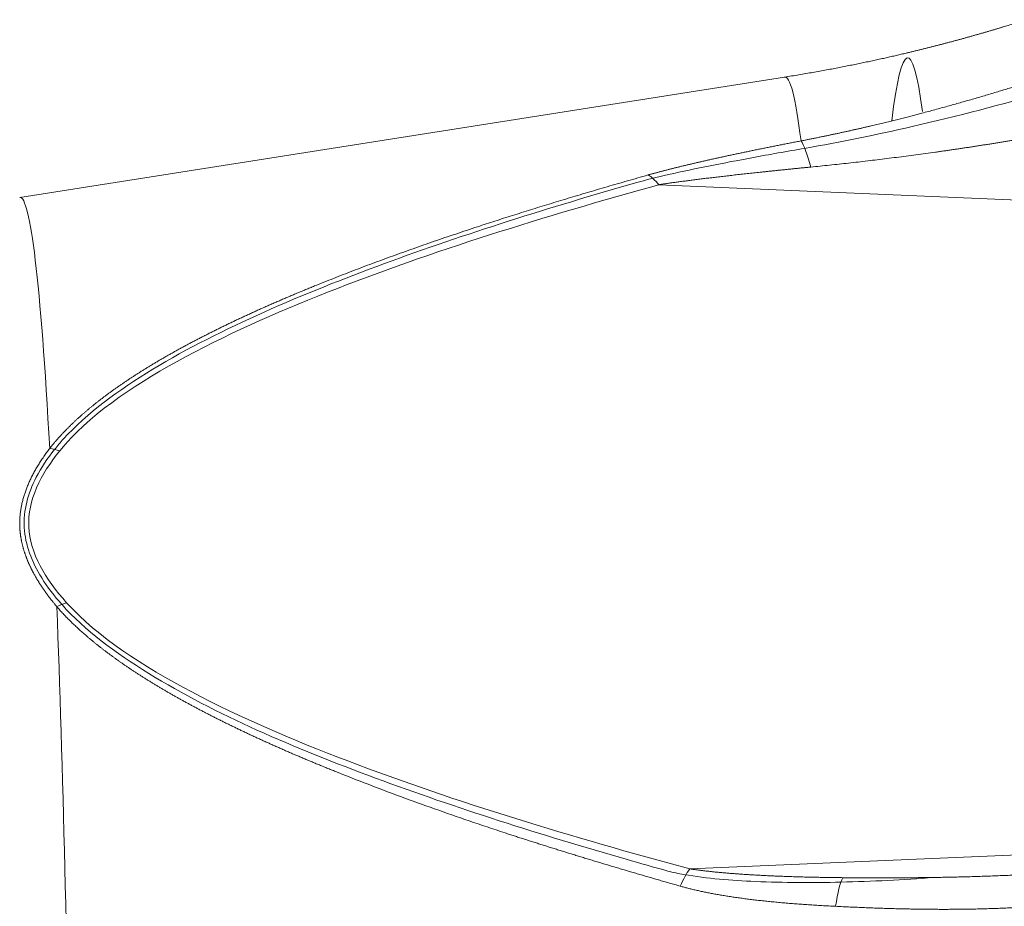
# Model space of a CAD drawing. Header units: millimetres. Extents: x 35469 to 44263, y -24881 to -16268.
# Tile 153 of 231: x 43765.85 to 43770.46, y -24746.27 to -24742.11. Entities that reach past the tile are written whole.
import ezdxf

# ---------------------------------------------------------------- set-up
doc = ezdxf.new("R2010")
doc.units = ezdxf.units.MM
doc.header["$LTSCALE"] = 0.3175
doc.layers.add('1轮廓实线层', color=7, linetype='Continuous', lineweight=18)

# ---------------------------------------------------------------- blocks, each defined once
blk = doc.blocks.new('MR20E-1840')
at = {"layer": '1轮廓实线层'}
for p, q in [((15606.2558, -10799.5288), (15602.6689, -10800.0928)), ((15610.6736, -10800.2462), (15605.6653, -10800.0331)), ((15605.8105, -10803.239), (15608.4897, -10803.1246))]:
    blk.add_line(p, q, dxfattribs=at)
for centre, major_axis, ratio, start_param, end_param in [((15606.8328, -10807.4632), (0, 8.025), 0.034828, 6.031859, 6.55563), ((15606.2573, -10807.4632), (0, -7.9345), 0.034828, 2.866069, 3.153511), ((15606.3762, -10800.1131), (-0.0562, 0.2947), 0.126806, 5.272935, 6.00332), ((15605.6589, -10800.2709), (-0.0803, 0.2891), 0.356652, 5.572987, 5.961258), ((15602.6703, -10807.4632), (0, 7.3705), 0.034828, 5.710424, 6.288964), ((15602.8504, -10801.518), (-0.2324, 0.1897), 0.717633, 5.218525, 5.394789), ((15602.8827, -10802.2298), (-0.2223, -0.2015), 0.68524, 4.132132, 4.308395), ((15602.6703, -10807.4632), (0, 7.3705), 0.034828, 4.663227, 5.545144), ((15605.8041, -10803.4769), (-0.0784, -0.2896), 0.293122, 3.832312, 4.220582), ((15606.5326, -10803.5655), (-0.0127, -0.2997), 0.169385, 3.460354, 4.190739)]:
    blk.add_ellipse(centre, major_axis=major_axis, ratio=ratio, start_param=start_param, end_param=end_param, dxfattribs=at)
for points, knots in [([(15607.3888, -10799.2599), (15607.3846, -10799.2613), (15607.376, -10799.264), (15607.3631, -10799.2681), (15607.3501, -10799.2722), (15607.3371, -10799.2763), (15607.3241, -10799.2803), (15607.3109, -10799.2844), (15607.2977, -10799.2885), (15607.2844, -10799.2925), (15607.2711, -10799.2966), (15607.2577, -10799.3006), (15607.2442, -10799.3046), (15607.2307, -10799.3087), (15607.2171, -10799.3127), (15607.2034, -10799.3167), (15607.1897, -10799.3207), (15607.1759, -10799.3247), (15607.1621, -10799.3286), (15607.1482, -10799.3326), (15607.1342, -10799.3366), (15607.1201, -10799.3405), (15607.106, -10799.3444), (15607.0918, -10799.3484), (15607.0776, -10799.3523), (15607.0633, -10799.3562), (15607.0489, -10799.36), (15607.0345, -10799.3639), (15607.02, -10799.3678), (15607.0054, -10799.3716), (15606.9908, -10799.3754), (15606.9761, -10799.3793), (15606.9613, -10799.3831), (15606.9465, -10799.3868), (15606.9316, -10799.3906), (15606.9166, -10799.3944), (15606.9016, -10799.3981), (15606.8865, -10799.4018), (15606.8713, -10799.4055), (15606.8561, -10799.4092), (15606.8408, -10799.4129), (15606.8231, -10799.4171), (15606.8026, -10799.4219), (15606.7793, -10799.4273), (15606.7554, -10799.4328), (15606.7309, -10799.4383), (15606.7058, -10799.4439), (15606.68, -10799.4495), (15606.6536, -10799.4552), (15606.6266, -10799.4609), (15606.599, -10799.4666), (15606.5708, -10799.4723), (15606.5419, -10799.4781), (15606.5124, -10799.4838), (15606.4823, -10799.4896), (15606.4515, -10799.4954), (15606.4201, -10799.5011), (15606.3881, -10799.5068), (15606.3555, -10799.5125), (15606.3222, -10799.5181), (15606.2883, -10799.5237), (15606.2655, -10799.5274), (15606.254, -10799.5292)], [0, 0, 0, 0, 0.011491, 0.023034, 0.034628, 0.046274, 0.05797, 0.069719, 0.081519, 0.09337, 0.105273, 0.117227, 0.129234, 0.141292, 0.153401, 0.165563, 0.177776, 0.190041, 0.202358, 0.214727, 0.227148, 0.239621, 0.252146, 0.264722, 0.277351, 0.290032, 0.302766, 0.315551, 0.328389, 0.341278, 0.35422, 0.367215, 0.380261, 0.39336, 0.406512, 0.419715, 0.432972, 0.44628, 0.459641, 0.473055, 0.486521, 0.500039, 0.519994, 0.54048, 0.561496, 0.583043, 0.605121, 0.627729, 0.650869, 0.674539, 0.69874, 0.723472, 0.748735, 0.774529, 0.800855, 0.827711, 0.855098, 0.883016, 0.911465, 0.940446, 0.969957, 1, 1, 1, 1]), ([(15606.3325, -10799.8279), (15606.3382, -10799.8268), (15606.3496, -10799.8246), (15606.3666, -10799.8212), (15606.3835, -10799.8178), (15606.4002, -10799.8145), (15606.4168, -10799.8111), (15606.4332, -10799.8077), (15606.4495, -10799.8044), (15606.4656, -10799.801), (15606.4815, -10799.7976), (15606.4973, -10799.7942), (15606.5129, -10799.7909), (15606.5284, -10799.7875), (15606.5438, -10799.7841), (15606.5589, -10799.7808), (15606.5739, -10799.7774), (15606.5888, -10799.7741), (15606.6035, -10799.7707), (15606.6181, -10799.7674), (15606.6325, -10799.7641), (15606.6467, -10799.7608), (15606.6608, -10799.7575), (15606.6747, -10799.7542), (15606.6885, -10799.7509), (15606.7021, -10799.7476), (15606.7156, -10799.7444), (15606.7289, -10799.7412), (15606.7421, -10799.738), (15606.7551, -10799.7348), (15606.768, -10799.7316), (15606.7807, -10799.7284), (15606.7932, -10799.7253), (15606.8056, -10799.7222), (15606.8179, -10799.7191), (15606.83, -10799.716), (15606.8419, -10799.7129), (15606.8537, -10799.7099), (15606.8654, -10799.7069), (15606.8769, -10799.7039), (15606.8882, -10799.7009), (15606.9059, -10799.6963), (15606.9298, -10799.6899), (15606.96, -10799.6818), (15606.9899, -10799.6737), (15607.0196, -10799.6655), (15607.049, -10799.6573), (15607.0782, -10799.6491), (15607.1072, -10799.6408), (15607.1358, -10799.6326), (15607.1643, -10799.6243), (15607.1924, -10799.616), (15607.2203, -10799.6077), (15607.248, -10799.5993), (15607.2754, -10799.591), (15607.3026, -10799.5826), (15607.3295, -10799.5743), (15607.3562, -10799.5659), (15607.3826, -10799.5576), (15607.4088, -10799.5492), (15607.4347, -10799.5409), (15607.4519, -10799.5353), (15607.4605, -10799.5325)], [0, 0, 0, 0, 0.015087, 0.030041, 0.044863, 0.059552, 0.074108, 0.088531, 0.102822, 0.11698, 0.131005, 0.144897, 0.158657, 0.172284, 0.185778, 0.19914, 0.212368, 0.225464, 0.238428, 0.251258, 0.263956, 0.276521, 0.288954, 0.301253, 0.313421, 0.325455, 0.337357, 0.349125, 0.360762, 0.372265, 0.383636, 0.394874, 0.40598, 0.416953, 0.427793, 0.438501, 0.449076, 0.459518, 0.469828, 0.480005, 0.490049, 0.499961, 0.526945, 0.553719, 0.580283, 0.606637, 0.632782, 0.658718, 0.684445, 0.709964, 0.735274, 0.760375, 0.785269, 0.809955, 0.834434, 0.858705, 0.882769, 0.906627, 0.930279, 0.953725, 0.976965, 1, 1, 1, 1]), ([(15606.3496, -10799.8627), (15606.5186, -10799.8333), (15606.6865, -10799.799), (15607.0641, -10799.7123), (15607.2746, -10799.6565), (15607.4823, -10799.5978)], [0, 0, 0, 0, 0.442432, 0.442432, 1, 1, 1, 1]), ([(15607.5444, -10799.7874), (15607.5384, -10799.7885), (15607.5264, -10799.7906), (15607.5083, -10799.7938), (15607.4902, -10799.797), (15607.4721, -10799.8002), (15607.4539, -10799.8034), (15607.4356, -10799.8065), (15607.4173, -10799.8097), (15607.3989, -10799.8128), (15607.3805, -10799.8159), (15607.362, -10799.819), (15607.3435, -10799.8221), (15607.3249, -10799.8252), (15607.3063, -10799.8282), (15607.2876, -10799.8313), (15607.2689, -10799.8343), (15607.2501, -10799.8373), (15607.2313, -10799.8403), (15607.2124, -10799.8433), (15607.1935, -10799.8463), (15607.1745, -10799.8492), (15607.1555, -10799.8522), (15607.1364, -10799.8551), (15607.1173, -10799.858), (15607.0981, -10799.8609), (15607.0789, -10799.8637), (15607.0596, -10799.8666), (15607.0402, -10799.8694), (15607.0209, -10799.8722), (15607.0014, -10799.875), (15606.9819, -10799.8778), (15606.9537, -10799.8818), (15606.9168, -10799.8869), (15606.8712, -10799.8931), (15606.8257, -10799.8991), (15606.7804, -10799.9049), (15606.7352, -10799.9106), (15606.6901, -10799.9162), (15606.6452, -10799.9215), (15606.6003, -10799.9268), (15606.5556, -10799.9318), (15606.511, -10799.9367), (15606.4666, -10799.9414), (15606.4222, -10799.946), (15606.3927, -10799.9489), (15606.378, -10799.9504)], [0, 0, 0, 0, 0.015511, 0.031062, 0.046655, 0.062289, 0.077964, 0.09368, 0.109437, 0.125235, 0.141075, 0.156956, 0.172878, 0.188841, 0.204845, 0.220891, 0.236978, 0.253106, 0.269275, 0.285486, 0.301738, 0.318031, 0.334366, 0.350742, 0.367159, 0.383618, 0.400118, 0.416659, 0.433242, 0.449866, 0.466532, 0.483239, 0.499988, 0.539143, 0.578182, 0.617105, 0.655913, 0.694605, 0.733182, 0.771643, 0.80999, 0.848221, 0.886338, 0.924339, 0.962227, 1, 1, 1, 1]), ([(15605.6154, -10799.9876), (15605.6173, -10799.9871), (15605.6212, -10799.986), (15605.6271, -10799.9843), (15605.633, -10799.9827), (15605.639, -10799.981), (15605.6451, -10799.9794), (15605.6512, -10799.9777), (15605.6574, -10799.976), (15605.6636, -10799.9744), (15605.67, -10799.9727), (15605.6763, -10799.971), (15605.6828, -10799.9693), (15605.6893, -10799.9676), (15605.6958, -10799.9659), (15605.7025, -10799.9642), (15605.7091, -10799.9625), (15605.7159, -10799.9608), (15605.7227, -10799.959), (15605.7296, -10799.9573), (15605.7365, -10799.9556), (15605.7435, -10799.9538), (15605.7506, -10799.9521), (15605.7577, -10799.9503), (15605.7649, -10799.9486), (15605.7721, -10799.9468), (15605.7794, -10799.945), (15605.7868, -10799.9432), (15605.7943, -10799.9415), (15605.8017, -10799.9397), (15605.8093, -10799.9379), (15605.8169, -10799.9361), (15605.8246, -10799.9343), (15605.8324, -10799.9325), (15605.8402, -10799.9306), (15605.8481, -10799.9288), (15605.856, -10799.927), (15605.864, -10799.9252), (15605.8721, -10799.9233), (15605.8802, -10799.9215), (15605.8884, -10799.9196), (15605.8966, -10799.9178), (15605.9049, -10799.9159), (15605.9133, -10799.914), (15605.9217, -10799.9121), (15605.9302, -10799.9103), (15605.9388, -10799.9084), (15605.9474, -10799.9065), (15605.9561, -10799.9046), (15605.9648, -10799.9027), (15605.9737, -10799.9008), (15605.9825, -10799.8988), (15605.9915, -10799.8969), (15606.0005, -10799.895), (15606.0095, -10799.8931), (15606.0187, -10799.8911), (15606.0278, -10799.8892), (15606.0371, -10799.8872), (15606.0464, -10799.8853), (15606.0558, -10799.8833), (15606.0652, -10799.8813), (15606.0747, -10799.8793), (15606.0843, -10799.8774), (15606.0939, -10799.8754), (15606.1036, -10799.8734), (15606.1133, -10799.8714), (15606.1231, -10799.8694), (15606.133, -10799.8673), (15606.143, -10799.8653), (15606.1529, -10799.8633), (15606.163, -10799.8613), (15606.1731, -10799.8592), (15606.1833, -10799.8572), (15606.1936, -10799.8551), (15606.2039, -10799.8531), (15606.2143, -10799.851), (15606.2247, -10799.8489), (15606.2352, -10799.8469), (15606.2458, -10799.8448), (15606.2564, -10799.8427), (15606.2671, -10799.8406), (15606.2778, -10799.8385), (15606.2886, -10799.8364), (15606.2995, -10799.8343), (15606.3104, -10799.8322), (15606.3214, -10799.83), (15606.3288, -10799.8286), (15606.3325, -10799.8279)], [0, 0, 0, 0, 0.008596, 0.017263, 0.026001, 0.034811, 0.043693, 0.052646, 0.061672, 0.07077, 0.079941, 0.089184, 0.098501, 0.107891, 0.117354, 0.126891, 0.136501, 0.146186, 0.155944, 0.165777, 0.175684, 0.185666, 0.195723, 0.205854, 0.216061, 0.226343, 0.2367, 0.247132, 0.25764, 0.268224, 0.278884, 0.28962, 0.300432, 0.31132, 0.322285, 0.333326, 0.344444, 0.355638, 0.366909, 0.378257, 0.389683, 0.401185, 0.412765, 0.424422, 0.436156, 0.447968, 0.459858, 0.471825, 0.483871, 0.495994, 0.508195, 0.520474, 0.532831, 0.545267, 0.557781, 0.570373, 0.583044, 0.595794, 0.608622, 0.621528, 0.634514, 0.647578, 0.660722, 0.673944, 0.687245, 0.700626, 0.714086, 0.727625, 0.741243, 0.754941, 0.768718, 0.782574, 0.79651, 0.810526, 0.824622, 0.838797, 0.853052, 0.867386, 0.881801, 0.896296, 0.91087, 0.925525, 0.940259, 0.955074, 0.969969, 0.984944, 1, 1, 1, 1]), ([(15605.5559, -10800.0245), (15605.606, -10800.0104), (15605.6584, -10799.9978), (15605.84, -10799.9564), (15605.9711, -10799.9309), (15606.1845, -10799.8915), (15606.267, -10799.8768), (15606.3496, -10799.8626)], [0, 0, 0, 0, 0.202271, 0.202271, 0.692663, 0.692663, 1, 1, 1, 1]), ([(15606.378, -10799.9504), (15606.3719, -10799.951), (15606.36, -10799.9522), (15606.3421, -10799.9539), (15606.3244, -10799.9557), (15606.3069, -10799.9574), (15606.2896, -10799.9592), (15606.2724, -10799.9609), (15606.2554, -10799.9627), (15606.2386, -10799.9644), (15606.222, -10799.9661), (15606.2056, -10799.9678), (15606.1893, -10799.9695), (15606.1732, -10799.9712), (15606.1573, -10799.9729), (15606.1415, -10799.9745), (15606.126, -10799.9762), (15606.1106, -10799.9779), (15606.0954, -10799.9795), (15606.0803, -10799.9812), (15606.0655, -10799.9828), (15606.0508, -10799.9844), (15606.0363, -10799.986), (15606.0219, -10799.9876), (15606.0078, -10799.9892), (15605.9938, -10799.9908), (15605.98, -10799.9924), (15605.9664, -10799.994), (15605.9529, -10799.9955), (15605.9397, -10799.9971), (15605.9266, -10799.9986), (15605.9137, -10800.0002), (15605.9009, -10800.0017), (15605.8883, -10800.0032), (15605.876, -10800.0047), (15605.8638, -10800.0062), (15605.8517, -10800.0077), (15605.8399, -10800.0092), (15605.8282, -10800.0107), (15605.8167, -10800.0121), (15605.8053, -10800.0136), (15605.7942, -10800.015), (15605.7832, -10800.0165), (15605.7724, -10800.0179), (15605.7618, -10800.0193), (15605.7514, -10800.0207), (15605.7411, -10800.0221), (15605.731, -10800.0235), (15605.7211, -10800.0249), (15605.7114, -10800.0263), (15605.7018, -10800.0277), (15605.6924, -10800.029), (15605.6832, -10800.0304), (15605.6742, -10800.0317), (15605.6682, -10800.0326), (15605.6653, -10800.0331)], [0, 0, 0, 0, 0.025109, 0.049977, 0.074604, 0.09899, 0.123134, 0.147037, 0.170699, 0.194119, 0.217299, 0.240238, 0.262936, 0.285393, 0.30761, 0.329585, 0.351321, 0.372815, 0.394069, 0.415083, 0.435856, 0.456389, 0.476682, 0.496735, 0.516548, 0.536121, 0.555454, 0.574548, 0.593402, 0.612017, 0.630392, 0.648528, 0.666425, 0.684083, 0.701502, 0.718682, 0.735624, 0.752328, 0.768793, 0.78502, 0.80101, 0.816761, 0.832275, 0.847552, 0.862592, 0.877394, 0.89196, 0.90629, 0.920383, 0.934241, 0.947863, 0.961249, 0.974401, 0.987318, 1, 1, 1, 1]), ([(15602.8095, -10801.2689), (15602.8106, -10801.2675), (15602.8129, -10801.2646), (15602.8163, -10801.2603), (15602.8198, -10801.256), (15602.8234, -10801.2516), (15602.8269, -10801.2473), (15602.8306, -10801.243), (15602.8342, -10801.2387), (15602.8379, -10801.2344), (15602.8417, -10801.2301), (15602.8454, -10801.2257), (15602.8493, -10801.2214), (15602.8531, -10801.2171), (15602.857, -10801.2128), (15602.861, -10801.2085), (15602.865, -10801.2042), (15602.869, -10801.1999), (15602.8731, -10801.1955), (15602.8772, -10801.1912), (15602.8813, -10801.1869), (15602.8855, -10801.1826), (15602.8897, -10801.1783), (15602.894, -10801.174), (15602.8983, -10801.1697), (15602.9027, -10801.1654), (15602.9071, -10801.1611), (15602.9115, -10801.1568), (15602.916, -10801.1525), (15602.9205, -10801.1482), (15602.9251, -10801.1438), (15602.9297, -10801.1395), (15602.9343, -10801.1352), (15602.939, -10801.1309), (15602.9437, -10801.1266), (15602.9485, -10801.1223), (15602.9533, -10801.118), (15602.9581, -10801.1137), (15602.963, -10801.1094), (15602.968, -10801.1051), (15602.9729, -10801.1008), (15602.9779, -10801.0965), (15602.983, -10801.0922), (15602.9881, -10801.0879), (15602.9932, -10801.0836), (15602.9984, -10801.0793), (15603.0036, -10801.075), (15603.0089, -10801.0707), (15603.0142, -10801.0664), (15603.0195, -10801.0621), (15603.0249, -10801.0578), (15603.0303, -10801.0535), (15603.0358, -10801.0492), (15603.0413, -10801.0449), (15603.0468, -10801.0406), (15603.0524, -10801.0363), (15603.058, -10801.032), (15603.0637, -10801.0277), (15603.0694, -10801.0235), (15603.0751, -10801.0192), (15603.0809, -10801.0149), (15603.0868, -10801.0106), (15603.0926, -10801.0063), (15603.0986, -10801.002), (15603.1045, -10800.9977), (15603.1105, -10800.9934), (15603.1165, -10800.9891), (15603.1226, -10800.9848), (15603.1287, -10800.9805), (15603.1349, -10800.9762), (15603.1411, -10800.9719), (15603.1473, -10800.9676), (15603.1536, -10800.9633), (15603.1599, -10800.959), (15603.1663, -10800.9547), (15603.1727, -10800.9505), (15603.1791, -10800.9462), (15603.1856, -10800.9419), (15603.1922, -10800.9376), (15603.1987, -10800.9333), (15603.2053, -10800.929), (15603.212, -10800.9247), (15603.2187, -10800.9204), (15603.2254, -10800.9161), (15603.2322, -10800.9118), (15603.239, -10800.9075), (15603.2458, -10800.9032), (15603.2527, -10800.8989), (15603.2597, -10800.8946), (15603.2667, -10800.8904), (15603.2737, -10800.8861), (15603.2807, -10800.8818), (15603.2878, -10800.8775), (15603.295, -10800.8732), (15603.3022, -10800.8689), (15603.3094, -10800.8646), (15603.3166, -10800.8603), (15603.3239, -10800.856), (15603.3313, -10800.8517), (15603.3387, -10800.8474), (15603.3461, -10800.8431), (15603.3536, -10800.8388), (15603.3611, -10800.8346), (15603.3686, -10800.8303), (15603.3762, -10800.826), (15603.3839, -10800.8217), (15603.3915, -10800.8174), (15603.3993, -10800.8131), (15603.407, -10800.8088), (15603.4148, -10800.8045), (15603.4226, -10800.8002), (15603.4305, -10800.7959), (15603.4384, -10800.7916), (15603.4464, -10800.7873), (15603.4544, -10800.783), (15603.4624, -10800.7787), (15603.4705, -10800.7744), (15603.4787, -10800.7701), (15603.4868, -10800.7658), (15603.495, -10800.7615), (15603.5033, -10800.7573), (15603.5116, -10800.753), (15603.5199, -10800.7487), (15603.5283, -10800.7444), (15603.5367, -10800.7401), (15603.5451, -10800.7358), (15603.5536, -10800.7315), (15603.5621, -10800.7272), (15603.5707, -10800.7229), (15603.5793, -10800.7186), (15603.588, -10800.7143), (15603.5967, -10800.71), (15603.6054, -10800.7057), (15603.6142, -10800.7014), (15603.623, -10800.6971), (15603.6319, -10800.6928), (15603.6408, -10800.6885), (15603.6497, -10800.6842), (15603.6587, -10800.6799), (15603.6677, -10800.6756), (15603.6768, -10800.6713), (15603.6859, -10800.667), (15603.6951, -10800.6627), (15603.7043, -10800.6584), (15603.7135, -10800.6541), (15603.7228, -10800.6498), (15603.7321, -10800.6455), (15603.7414, -10800.6412), (15603.7508, -10800.6369), (15603.7602, -10800.6326), (15603.7697, -10800.6283), (15603.7792, -10800.6239), (15603.7888, -10800.6196), (15603.7984, -10800.6153), (15603.808, -10800.611), (15603.8177, -10800.6067), (15603.8274, -10800.6024), (15603.8372, -10800.5981), (15603.847, -10800.5938), (15603.8568, -10800.5895), (15603.8667, -10800.5852), (15603.8767, -10800.5809), (15603.8866, -10800.5766), (15603.8966, -10800.5722), (15603.9067, -10800.5679), (15603.9168, -10800.5636), (15603.9269, -10800.5593), (15603.9371, -10800.555), (15603.9473, -10800.5507), (15603.9575, -10800.5464), (15603.9678, -10800.5421), (15603.9782, -10800.5377), (15603.9885, -10800.5334), (15603.999, -10800.5291), (15604.0094, -10800.5248), (15604.0199, -10800.5205), (15604.0304, -10800.5162), (15604.041, -10800.5119), (15604.0774, -10800.4971), (15604.1402, -10800.472), (15604.2306, -10800.4368), (15604.323, -10800.4019), (15604.4176, -10800.3672), (15604.5142, -10800.3326), (15604.6129, -10800.2981), (15604.7137, -10800.2638), (15604.7951, -10800.2368), (15604.8565, -10800.2168), (15604.8971, -10800.2036), (15604.9383, -10800.1904), (15604.98, -10800.1772), (15605.0221, -10800.1639), (15605.0648, -10800.1506), (15605.108, -10800.1372), (15605.1516, -10800.1238), (15605.1958, -10800.1104), (15605.2404, -10800.0969), (15605.2856, -10800.0833), (15605.3312, -10800.0698), (15605.3774, -10800.0562), (15605.424, -10800.0425), (15605.4711, -10800.0288), (15605.5188, -10800.0151), (15605.5669, -10800.0014), (15605.5992, -10799.9922), (15605.6154, -10799.9876)], [0, 0, 0, 0, 0.002203, 0.004411, 0.006624, 0.008842, 0.011065, 0.013294, 0.015527, 0.017766, 0.02001, 0.02226, 0.024515, 0.026775, 0.029041, 0.031312, 0.033589, 0.035871, 0.03816, 0.040454, 0.042753, 0.045059, 0.04737, 0.049687, 0.052011, 0.05434, 0.056675, 0.059016, 0.061363, 0.063717, 0.066077, 0.068442, 0.070815, 0.073193, 0.075578, 0.077969, 0.080367, 0.082771, 0.085181, 0.087598, 0.090022, 0.092452, 0.094889, 0.097333, 0.099783, 0.10224, 0.104704, 0.107175, 0.109653, 0.112137, 0.114628, 0.117127, 0.119632, 0.122145, 0.124664, 0.127191, 0.129725, 0.132266, 0.134814, 0.137369, 0.139932, 0.142502, 0.145079, 0.147664, 0.150256, 0.152855, 0.155462, 0.158077, 0.160698, 0.163328, 0.165965, 0.16861, 0.171262, 0.173922, 0.176589, 0.179265, 0.181948, 0.184639, 0.187337, 0.190044, 0.192758, 0.19548, 0.19821, 0.200948, 0.203694, 0.206448, 0.20921, 0.21198, 0.214758, 0.217545, 0.220339, 0.223141, 0.225952, 0.228771, 0.231598, 0.234433, 0.237276, 0.240128, 0.242988, 0.245856, 0.248733, 0.251618, 0.254511, 0.257413, 0.260323, 0.263242, 0.266169, 0.269105, 0.272049, 0.275002, 0.277963, 0.280933, 0.283911, 0.286899, 0.289894, 0.292899, 0.295912, 0.298933, 0.301964, 0.305003, 0.308051, 0.311108, 0.314173, 0.317248, 0.320331, 0.323423, 0.326524, 0.329633, 0.332752, 0.33588, 0.339016, 0.342162, 0.345316, 0.348479, 0.351652, 0.354833, 0.358024, 0.361223, 0.364432, 0.36765, 0.370876, 0.374112, 0.377357, 0.380611, 0.383875, 0.387147, 0.390429, 0.39372, 0.39702, 0.400329, 0.403648, 0.406976, 0.410313, 0.41366, 0.417015, 0.42038, 0.423755, 0.427139, 0.430532, 0.433934, 0.437346, 0.440768, 0.444198, 0.447639, 0.451088, 0.454547, 0.458016, 0.461494, 0.464981, 0.468478, 0.471985, 0.475501, 0.479027, 0.482562, 0.486107, 0.489661, 0.493225, 0.496799, 0.500382, 0.530007, 0.560075, 0.590593, 0.621563, 0.652993, 0.684884, 0.717243, 0.750072, 0.762841, 0.775741, 0.788771, 0.801931, 0.815222, 0.828644, 0.842197, 0.855882, 0.869698, 0.883647, 0.897727, 0.911939, 0.926284, 0.940762, 0.955372, 0.970115, 0.984991, 1, 1, 1, 1]), ([(15602.8326, -10801.2734), (15602.8457, -10801.2569), (15602.8595, -10801.2406), (15602.9846, -10801.103), (15603.1325, -10800.995), (15603.454, -10800.8003), (15603.6316, -10800.7117), (15603.9972, -10800.5486), (15604.1862, -10800.4736), (15604.7589, -10800.2634), (15605.1535, -10800.1398), (15605.5559, -10800.0244)], [0, 0, 0, 0, 0.025819, 0.025819, 0.221884, 0.221884, 0.417949, 0.417949, 0.614014, 0.614014, 1, 1, 1, 1]), ([(15605.6653, -10800.0331), (15605.1284, -10800.1821), (15604.6041, -10800.3437), (15603.8663, -10800.6341), (15603.6279, -10800.7392), (15603.1881, -10800.9826), (15602.991, -10801.1157), (15602.8568, -10801.2802)], [0, 0, 0, 0, 0.5, 0.5, 0.75, 0.75, 1, 1, 1, 1]), ([(15602.8431, -10802.0105), (15602.8418, -10802.009), (15602.8392, -10802.0059), (15602.8354, -10802.0013), (15602.8316, -10801.9967), (15602.8278, -10801.9921), (15602.8241, -10801.9875), (15602.8205, -10801.9829), (15602.8168, -10801.9783), (15602.8133, -10801.9737), (15602.8097, -10801.9692), (15602.8062, -10801.9646), (15602.8028, -10801.96), (15602.7994, -10801.9555), (15602.7961, -10801.9509), (15602.7927, -10801.9464), (15602.7895, -10801.9418), (15602.7863, -10801.9373), (15602.7831, -10801.9328), (15602.7799, -10801.9283), (15602.7768, -10801.9237), (15602.7738, -10801.9192), (15602.7708, -10801.9147), (15602.7678, -10801.9102), (15602.7649, -10801.9057), (15602.762, -10801.9013), (15602.7592, -10801.8968), (15602.7564, -10801.8923), (15602.7537, -10801.8878), (15602.751, -10801.8834), (15602.7483, -10801.8789), (15602.7457, -10801.8745), (15602.7431, -10801.87), (15602.7406, -10801.8656), (15602.7381, -10801.8611), (15602.7357, -10801.8567), (15602.7333, -10801.8523), (15602.7309, -10801.8479), (15602.7286, -10801.8435), (15602.7264, -10801.839), (15602.7241, -10801.8346), (15602.722, -10801.8302), (15602.7198, -10801.8259), (15602.7177, -10801.8215), (15602.7157, -10801.8171), (15602.7137, -10801.8127), (15602.7117, -10801.8084), (15602.7098, -10801.804), (15602.7079, -10801.7996), (15602.7061, -10801.7953), (15602.7043, -10801.791), (15602.7026, -10801.7866), (15602.7009, -10801.7823), (15602.6993, -10801.778), (15602.6976, -10801.7736), (15602.6961, -10801.7693), (15602.6946, -10801.765), (15602.6931, -10801.7607), (15602.6916, -10801.7564), (15602.6903, -10801.7521), (15602.6889, -10801.7478), (15602.6876, -10801.7435), (15602.6863, -10801.7393), (15602.6851, -10801.735), (15602.684, -10801.7307), (15602.6828, -10801.7265), (15602.6818, -10801.7222), (15602.6807, -10801.718), (15602.6797, -10801.7137), (15602.6788, -10801.7095), (15602.6779, -10801.7052), (15602.677, -10801.701), (15602.6762, -10801.6968), (15602.6754, -10801.6926), (15602.6747, -10801.6884), (15602.674, -10801.6842), (15602.6733, -10801.6799), (15602.6727, -10801.6758), (15602.6722, -10801.6716), (15602.6717, -10801.6674), (15602.6712, -10801.6632), (15602.6708, -10801.659), (15602.6704, -10801.6548), (15602.67, -10801.6507), (15602.6697, -10801.6465), (15602.6695, -10801.6424), (15602.6692, -10801.6367), (15602.669, -10801.6294), (15602.6688, -10801.6205), (15602.6689, -10801.6117), (15602.6692, -10801.6028), (15602.6697, -10801.5939), (15602.6704, -10801.585), (15602.6713, -10801.576), (15602.6723, -10801.5671), (15602.6736, -10801.5581), (15602.6751, -10801.5491), (15602.6767, -10801.54), (15602.6786, -10801.531), (15602.6806, -10801.5219), (15602.6829, -10801.5128), (15602.6853, -10801.5037), (15602.6879, -10801.4946), (15602.6907, -10801.4854), (15602.6938, -10801.4763), (15602.697, -10801.4671), (15602.7004, -10801.4578), (15602.704, -10801.4486), (15602.7078, -10801.4393), (15602.7118, -10801.4301), (15602.716, -10801.4208), (15602.7204, -10801.4114), (15602.7249, -10801.4021), (15602.7297, -10801.3927), (15602.7347, -10801.3833), (15602.7398, -10801.3739), (15602.7452, -10801.3645), (15602.7508, -10801.355), (15602.7565, -10801.3456), (15602.7624, -10801.3361), (15602.7686, -10801.3265), (15602.7749, -10801.317), (15602.7814, -10801.3074), (15602.7881, -10801.2978), (15602.7951, -10801.2882), (15602.8022, -10801.2786), (15602.807, -10801.2721), (15602.8095, -10801.2689)], [0, 0, 0, 0, 0.006607, 0.013193, 0.019758, 0.026301, 0.032823, 0.039325, 0.045805, 0.052265, 0.058705, 0.065124, 0.071522, 0.077901, 0.08426, 0.090599, 0.096918, 0.103218, 0.109498, 0.115759, 0.122001, 0.128224, 0.134429, 0.140614, 0.146781, 0.15293, 0.159061, 0.165173, 0.171268, 0.177345, 0.183404, 0.189446, 0.195471, 0.201478, 0.207469, 0.213443, 0.219401, 0.225342, 0.231267, 0.237175, 0.243068, 0.248946, 0.254807, 0.260654, 0.266485, 0.272301, 0.278102, 0.283889, 0.289661, 0.295419, 0.301163, 0.306893, 0.31261, 0.318312, 0.324002, 0.329678, 0.335342, 0.340993, 0.346631, 0.352257, 0.357871, 0.363473, 0.369063, 0.374641, 0.380209, 0.385765, 0.39131, 0.396845, 0.402369, 0.407883, 0.413387, 0.418881, 0.424365, 0.42984, 0.435306, 0.440762, 0.44621, 0.45165, 0.457081, 0.462504, 0.467919, 0.473326, 0.478726, 0.484119, 0.489505, 0.494884, 0.500256, 0.511667, 0.523108, 0.534582, 0.546092, 0.557638, 0.569224, 0.580851, 0.592522, 0.604238, 0.616002, 0.627815, 0.63968, 0.651598, 0.663572, 0.675603, 0.687693, 0.699844, 0.712058, 0.724336, 0.736681, 0.749094, 0.761577, 0.774132, 0.786759, 0.799462, 0.812241, 0.825097, 0.838034, 0.851051, 0.864151, 0.877335, 0.890604, 0.903961, 0.917405, 0.930939, 0.944564, 0.958282, 0.972093, 0.985998, 1, 1, 1, 1]), ([(15602.8322, -10801.2734), (15602.799, -10801.3156), (15602.7699, -10801.3591), (15602.7072, -10801.4799), (15602.6859, -10801.5597), (15602.6948, -10801.7203), (15602.7249, -10801.8), (15602.7992, -10801.9186), (15602.8311, -10801.96), (15602.8664, -10802.0002)], [0, 0, 0, 0, 0.187931, 0.187931, 0.50465, 0.50465, 0.82137, 0.82137, 1, 1, 1, 1]), ([(15602.8568, -10801.2802), (15602.7665, -10801.3908), (15602.7059, -10801.512), (15602.7169, -10801.7597), (15602.7886, -10801.8812), (15602.889, -10801.992)], [0, 0, 0, 0, 0.5, 0.5, 1, 1, 1, 1]), ([(15605.7085, -10803.2495), (15605.6431, -10803.2312), (15605.5779, -10803.2127), (15605.1123, -10803.0787), (15604.7177, -10802.9546), (15603.9562, -10802.6724), (15603.59, -10802.5174), (15603.1167, -10802.2267), (15602.9731, -10802.1196), (15602.867, -10802.0006), (15602.8668, -10802.0003), (15602.8665, -10802.0001)], [0, 0, 0, 0, 0.060951, 0.060951, 0.436419, 0.436419, 0.811887, 0.811887, 0.999621, 0.999621, 1, 1, 1, 1]), ([(15602.889, -10801.992), (15603.0364, -10802.1545), (15603.2484, -10802.2899), (15603.7042, -10802.5304), (15603.9517, -10802.6358), (15604.7204, -10802.9284), (15605.2602, -10803.09), (15605.8105, -10803.239)], [0, 0, 0, 0, 0.25, 0.25, 0.5, 0.5, 1, 1, 1, 1]), ([(15605.7664, -10803.3199), (15605.7578, -10803.3174), (15605.7407, -10803.3126), (15605.7151, -10803.3053), (15605.6896, -10803.2979), (15605.6643, -10803.2907), (15605.6391, -10803.2834), (15605.6141, -10803.2761), (15605.5892, -10803.2689), (15605.5644, -10803.2616), (15605.5397, -10803.2544), (15605.5152, -10803.2472), (15605.4908, -10803.24), (15605.4665, -10803.2328), (15605.4424, -10803.2256), (15605.4184, -10803.2184), (15605.3946, -10803.2113), (15605.3708, -10803.2041), (15605.3472, -10803.197), (15605.3238, -10803.1899), (15605.3004, -10803.1828), (15605.2772, -10803.1757), (15605.2542, -10803.1686), (15605.2312, -10803.1615), (15605.2084, -10803.1545), (15605.1858, -10803.1474), (15605.1632, -10803.1404), (15605.1408, -10803.1333), (15605.1186, -10803.1263), (15605.0964, -10803.1193), (15605.0744, -10803.1123), (15605.0526, -10803.1053), (15605.0308, -10803.0984), (15605.0092, -10803.0914), (15604.9878, -10803.0844), (15604.9664, -10803.0775), (15604.8958, -10803.0544), (15604.7775, -10803.0149), (15604.6141, -10802.9581), (15604.456, -10802.901), (15604.3031, -10802.8435), (15604.1968, -10802.8017), (15604.1345, -10802.7767), (15604.1143, -10802.7685), (15604.0943, -10802.7604), (15604.0744, -10802.7522), (15604.0547, -10802.7441), (15604.0351, -10802.736), (15604.0157, -10802.7278), (15603.9964, -10802.7197), (15603.9772, -10802.7116), (15603.9582, -10802.7034), (15603.9393, -10802.6953), (15603.9206, -10802.6872), (15603.902, -10802.6791), (15603.8835, -10802.6709), (15603.8652, -10802.6628), (15603.847, -10802.6547), (15603.8289, -10802.6466), (15603.811, -10802.6385), (15603.7932, -10802.6304), (15603.7756, -10802.6223), (15603.7581, -10802.6142), (15603.7408, -10802.6061), (15603.7235, -10802.598), (15603.7065, -10802.5899), (15603.6895, -10802.5818), (15603.6727, -10802.5737), (15603.6561, -10802.5657), (15603.6396, -10802.5576), (15603.6232, -10802.5495), (15603.6069, -10802.5414), (15603.5908, -10802.5333), (15603.5749, -10802.5253), (15603.5591, -10802.5172), (15603.5434, -10802.5091), (15603.5278, -10802.5011), (15603.5124, -10802.493), (15603.4972, -10802.4849), (15603.482, -10802.4769), (15603.4671, -10802.4688), (15603.4522, -10802.4607), (15603.4375, -10802.4527), (15603.4229, -10802.4446), (15603.4085, -10802.4366), (15603.3942, -10802.4285), (15603.3801, -10802.4205), (15603.3661, -10802.4124), (15603.3522, -10802.4043), (15603.3385, -10802.3963), (15603.3249, -10802.3882), (15603.3114, -10802.3802), (15603.2981, -10802.3722), (15603.2849, -10802.3641), (15603.2719, -10802.3561), (15603.259, -10802.348), (15603.2462, -10802.34), (15603.2336, -10802.3319), (15603.2211, -10802.3239), (15603.2088, -10802.3159), (15603.1966, -10802.3078), (15603.1845, -10802.2998), (15603.1726, -10802.2917), (15603.1608, -10802.2837), (15603.1492, -10802.2757), (15603.1377, -10802.2676), (15603.1263, -10802.2596), (15603.1151, -10802.2516), (15603.104, -10802.2435), (15603.0931, -10802.2355), (15603.0823, -10802.2275), (15603.0716, -10802.2194), (15603.0611, -10802.2114), (15603.0507, -10802.2034), (15603.0404, -10802.1953), (15603.0303, -10802.1873), (15603.0203, -10802.1793), (15603.0105, -10802.1712), (15603.0008, -10802.1632), (15602.9912, -10802.1552), (15602.9818, -10802.1471), (15602.9726, -10802.1391), (15602.9634, -10802.1311), (15602.9544, -10802.123), (15602.9456, -10802.115), (15602.9368, -10802.107), (15602.9283, -10802.0989), (15602.9198, -10802.0909), (15602.9115, -10802.0829), (15602.9033, -10802.0748), (15602.8953, -10802.0668), (15602.8874, -10802.0588), (15602.8797, -10802.0507), (15602.8721, -10802.0427), (15602.8646, -10802.0347), (15602.8573, -10802.0266), (15602.8501, -10802.0186), (15602.8454, -10802.0132), (15602.8431, -10802.0105)], [0, 0, 0, 0, 0.007734, 0.015433, 0.023096, 0.030724, 0.038317, 0.045875, 0.053398, 0.060885, 0.068337, 0.075754, 0.083136, 0.090483, 0.097794, 0.105071, 0.112312, 0.119519, 0.126691, 0.133827, 0.140929, 0.147996, 0.155028, 0.162025, 0.168987, 0.175915, 0.182808, 0.189666, 0.196489, 0.203278, 0.210032, 0.216751, 0.223436, 0.230087, 0.236702, 0.243284, 0.249831, 0.302143, 0.353263, 0.403209, 0.451999, 0.499653, 0.506251, 0.512817, 0.51935, 0.52585, 0.532318, 0.538754, 0.545158, 0.551529, 0.557868, 0.564176, 0.570451, 0.576694, 0.582906, 0.589086, 0.595234, 0.601351, 0.607436, 0.613491, 0.619513, 0.625505, 0.631466, 0.637395, 0.643294, 0.649162, 0.655, 0.660807, 0.666583, 0.67233, 0.678046, 0.683732, 0.689387, 0.695013, 0.70061, 0.706176, 0.711714, 0.717221, 0.7227, 0.728149, 0.733569, 0.738961, 0.744324, 0.749658, 0.754963, 0.760241, 0.76549, 0.770711, 0.775904, 0.781069, 0.786207, 0.791317, 0.796401, 0.801457, 0.806485, 0.811488, 0.816463, 0.821412, 0.826335, 0.831232, 0.836102, 0.840947, 0.845767, 0.850561, 0.85533, 0.860073, 0.864792, 0.869487, 0.874157, 0.878803, 0.883424, 0.888022, 0.892597, 0.897148, 0.901676, 0.906181, 0.910663, 0.915123, 0.919561, 0.923977, 0.928371, 0.932743, 0.937095, 0.941425, 0.945735, 0.950024, 0.954293, 0.958542, 0.962771, 0.966982, 0.971173, 0.975345, 0.979499, 0.983634, 0.987752, 0.991852, 0.995934, 1, 1, 1, 1]), ([(15606.5196, -10803.3011), (15606.3857, -10803.3041), (15606.252, -10803.3037), (15606.0061, -10803.293), (15605.8931, -10803.2847), (15605.7583, -10803.2607), (15605.7331, -10803.2557), (15605.7085, -10803.2495)], [0, 0, 0, 0, 0.488624, 0.488624, 0.904251, 0.904251, 1, 1, 1, 1]), ([(15605.8105, -10803.239), (15605.8129, -10803.2394), (15605.8177, -10803.2401), (15605.825, -10803.2412), (15605.8325, -10803.2422), (15605.84, -10803.2432), (15605.8476, -10803.2442), (15605.8554, -10803.2452), (15605.8633, -10803.2462), (15605.8713, -10803.2472), (15605.8794, -10803.2482), (15605.8876, -10803.2491), (15605.8959, -10803.25), (15605.9044, -10803.251), (15605.9129, -10803.2519), (15605.9216, -10803.2528), (15605.9304, -10803.2537), (15605.9393, -10803.2545), (15605.9483, -10803.2554), (15605.9574, -10803.2562), (15605.9666, -10803.2571), (15605.976, -10803.2579), (15605.9854, -10803.2587), (15605.995, -10803.2595), (15606.0047, -10803.2603), (15606.0145, -10803.261), (15606.0244, -10803.2618), (15606.0345, -10803.2625), (15606.0446, -10803.2633), (15606.0549, -10803.264), (15606.0652, -10803.2647), (15606.0757, -10803.2654), (15606.0863, -10803.266), (15606.0971, -10803.2667), (15606.1079, -10803.2673), (15606.1188, -10803.268), (15606.1299, -10803.2686), (15606.141, -10803.2692), (15606.1523, -10803.2698), (15606.1637, -10803.2703), (15606.1752, -10803.2709), (15606.1868, -10803.2714), (15606.1986, -10803.272), (15606.2104, -10803.2725), (15606.2224, -10803.273), (15606.2345, -10803.2735), (15606.2467, -10803.2739), (15606.259, -10803.2744), (15606.2714, -10803.2748), (15606.2839, -10803.2753), (15606.2966, -10803.2757), (15606.3093, -10803.2761), (15606.3222, -10803.2764), (15606.3352, -10803.2768), (15606.3483, -10803.2771), (15606.3615, -10803.2775), (15606.3748, -10803.2778), (15606.3882, -10803.2781), (15606.4018, -10803.2784), (15606.4155, -10803.2786), (15606.4292, -10803.2789), (15606.4431, -10803.2791), (15606.4571, -10803.2794), (15606.4712, -10803.2796), (15606.4855, -10803.2797), (15606.4998, -10803.2799), (15606.5143, -10803.2801), (15606.524, -10803.2802), (15606.5288, -10803.2802)], [0, 0, 0, 0, 0.010166, 0.020483, 0.030951, 0.041571, 0.052342, 0.063265, 0.07434, 0.085567, 0.096946, 0.108478, 0.120162, 0.131998, 0.143988, 0.15613, 0.168425, 0.180873, 0.193474, 0.206229, 0.219137, 0.232198, 0.245413, 0.258781, 0.272304, 0.28598, 0.299809, 0.313793, 0.327931, 0.342223, 0.356669, 0.371269, 0.386023, 0.400932, 0.415995, 0.431213, 0.446585, 0.462111, 0.477793, 0.493629, 0.509619, 0.525765, 0.542065, 0.55852, 0.57513, 0.591895, 0.608815, 0.62589, 0.64312, 0.660505, 0.678045, 0.695741, 0.713592, 0.731598, 0.749759, 0.768075, 0.786547, 0.805175, 0.823957, 0.842895, 0.861989, 0.881238, 0.900643, 0.920203, 0.939919, 0.95979, 0.979817, 1, 1, 1, 1]), ([(15606.5288, -10803.2802), (15606.5362, -10803.2803), (15606.551, -10803.2804), (15606.5733, -10803.2806), (15606.5955, -10803.2807), (15606.6178, -10803.2808), (15606.6401, -10803.2809), (15606.6625, -10803.281), (15606.6849, -10803.281), (15606.7073, -10803.2811), (15606.7298, -10803.281), (15606.7522, -10803.281), (15606.7747, -10803.2809), (15606.7973, -10803.2808), (15606.8199, -10803.2807), (15606.8425, -10803.2806), (15606.8651, -10803.2804), (15606.8878, -10803.2801), (15606.9105, -10803.2799), (15606.9332, -10803.2796), (15606.956, -10803.2793), (15606.9788, -10803.2789), (15607.0016, -10803.2785), (15607.0245, -10803.278), (15607.0473, -10803.2776), (15607.0703, -10803.277), (15607.0932, -10803.2765), (15607.1212, -10803.2757), (15607.1541, -10803.2748), (15607.192, -10803.2736), (15607.2295, -10803.2723), (15607.2543, -10803.2713), (15607.2667, -10803.2708)], [0, 0, 0, 0, 0.03003, 0.060106, 0.090227, 0.120394, 0.150606, 0.180864, 0.211168, 0.241517, 0.271913, 0.302354, 0.332841, 0.363373, 0.393952, 0.424576, 0.455247, 0.485963, 0.516725, 0.547534, 0.578388, 0.609289, 0.640235, 0.671228, 0.702267, 0.733352, 0.764483, 0.795661, 0.847265, 0.898619, 0.949723, 1, 1, 1, 1]), ([(15607.2667, -10803.2708), (15607.2668, -10803.2708), (15607.2794, -10803.2703), (15607.3027, -10803.2694), (15607.3259, -10803.2683), (15607.3367, -10803.2678)], [0, 0, 0, 0, 0.006078, 0.537586, 1, 1, 1, 1]), ([(15606.4949, -10803.4143), (15606.4895, -10803.414), (15606.4786, -10803.4135), (15606.4624, -10803.4127), (15606.4463, -10803.4118), (15606.4303, -10803.411), (15606.4145, -10803.41), (15606.3988, -10803.4091), (15606.3832, -10803.4081), (15606.3678, -10803.4071), (15606.3525, -10803.4061), (15606.3373, -10803.4051), (15606.3223, -10803.404), (15606.3074, -10803.4029), (15606.2926, -10803.4017), (15606.278, -10803.4005), (15606.2635, -10803.3993), (15606.2491, -10803.3981), (15606.2349, -10803.3968), (15606.2208, -10803.3955), (15606.2069, -10803.3942), (15606.193, -10803.3929), (15606.1793, -10803.3915), (15606.1658, -10803.3901), (15606.1523, -10803.3886), (15606.139, -10803.3872), (15606.1259, -10803.3857), (15606.1128, -10803.3842), (15606.1, -10803.3826), (15606.0872, -10803.381), (15606.0746, -10803.3794), (15606.0621, -10803.3778), (15606.0497, -10803.3761), (15606.0375, -10803.3744), (15606.0254, -10803.3727), (15606.0134, -10803.3709), (15606.0016, -10803.3691), (15605.9899, -10803.3673), (15605.9783, -10803.3654), (15605.9669, -10803.3636), (15605.9556, -10803.3617), (15605.9445, -10803.3597), (15605.9334, -10803.3578), (15605.9225, -10803.3558), (15605.9118, -10803.3537), (15605.9011, -10803.3517), (15605.8907, -10803.3496), (15605.8803, -10803.3475), (15605.8701, -10803.3454), (15605.86, -10803.3432), (15605.85, -10803.341), (15605.8402, -10803.3388), (15605.8305, -10803.3365), (15605.8209, -10803.3342), (15605.8115, -10803.3319), (15605.8022, -10803.3296), (15605.7931, -10803.3272), (15605.784, -10803.3248), (15605.7751, -10803.3224), (15605.7693, -10803.3207), (15605.7664, -10803.3199)], [0, 0, 0, 0, 0.022037, 0.043901, 0.065593, 0.087113, 0.108461, 0.129638, 0.150643, 0.171476, 0.192138, 0.212629, 0.232949, 0.253099, 0.273078, 0.292886, 0.312525, 0.331993, 0.351292, 0.370421, 0.389381, 0.408172, 0.426794, 0.445247, 0.463532, 0.481649, 0.499598, 0.517379, 0.534993, 0.55244, 0.569721, 0.586835, 0.603782, 0.620564, 0.637181, 0.653632, 0.669918, 0.68604, 0.701998, 0.717792, 0.733423, 0.748891, 0.764196, 0.77934, 0.794321, 0.809142, 0.823801, 0.838301, 0.852641, 0.866821, 0.880843, 0.894707, 0.908413, 0.921963, 0.935356, 0.948593, 0.961676, 0.974604, 0.987378, 1, 1, 1, 1]), ([(15607.6355, -10803.3971), (15607.6312, -10803.3976), (15607.6226, -10803.3985), (15607.6096, -10803.3998), (15607.5965, -10803.4011), (15607.5834, -10803.4024), (15607.5702, -10803.4037), (15607.557, -10803.4049), (15607.5437, -10803.4061), (15607.5303, -10803.4073), (15607.5168, -10803.4084), (15607.5033, -10803.4095), (15607.4898, -10803.4106), (15607.4761, -10803.4116), (15607.4624, -10803.4126), (15607.4487, -10803.4136), (15607.4349, -10803.4146), (15607.421, -10803.4155), (15607.407, -10803.4164), (15607.393, -10803.4173), (15607.3789, -10803.4181), (15607.3648, -10803.4189), (15607.3506, -10803.4197), (15607.3363, -10803.4204), (15607.322, -10803.4211), (15607.3076, -10803.4218), (15607.2931, -10803.4225), (15607.2786, -10803.4231), (15607.264, -10803.4237), (15607.2493, -10803.4242), (15607.2346, -10803.4247), (15607.2198, -10803.4252), (15607.205, -10803.4257), (15607.19, -10803.4261), (15607.1751, -10803.4265), (15607.16, -10803.4269), (15607.1449, -10803.4272), (15607.1297, -10803.4275), (15607.1145, -10803.4277), (15607.0992, -10803.428), (15607.0838, -10803.4282), (15607.066, -10803.4284), (15607.0455, -10803.4285), (15607.0221, -10803.4286), (15606.998, -10803.4286), (15606.9734, -10803.4286), (15606.9482, -10803.4284), (15606.9223, -10803.4282), (15606.8958, -10803.4279), (15606.8687, -10803.4275), (15606.841, -10803.427), (15606.8126, -10803.4264), (15606.7836, -10803.4257), (15606.7541, -10803.4249), (15606.7238, -10803.424), (15606.693, -10803.4229), (15606.6615, -10803.4218), (15606.6294, -10803.4206), (15606.5967, -10803.4192), (15606.5633, -10803.4177), (15606.5294, -10803.4161), (15606.5065, -10803.4149), (15606.4949, -10803.4143)], [0, 0, 0, 0, 0.011491, 0.023034, 0.034628, 0.046274, 0.05797, 0.069719, 0.081519, 0.09337, 0.105273, 0.117227, 0.129234, 0.141292, 0.153401, 0.165563, 0.177776, 0.190041, 0.202358, 0.214727, 0.227148, 0.239621, 0.252146, 0.264722, 0.277351, 0.290032, 0.302766, 0.315551, 0.328389, 0.341278, 0.35422, 0.367215, 0.380261, 0.39336, 0.406512, 0.419715, 0.432972, 0.44628, 0.459641, 0.473055, 0.486521, 0.500039, 0.519994, 0.54048, 0.561496, 0.583043, 0.605121, 0.627729, 0.650869, 0.674539, 0.69874, 0.723472, 0.748735, 0.774529, 0.800855, 0.827711, 0.855098, 0.883016, 0.911465, 0.940446, 0.969957, 1, 1, 1, 1])]:
    blk.add_open_spline(points, degree=3, knots=knots, dxfattribs=at)
blk.add_open_spline([(15606.9556, -10803.2793), (15606.8111, -10803.2911), (15606.6656, -10803.2977), (15606.5197, -10803.3008)], degree=3, dxfattribs=at)

msp = doc.modelspace()

# ---------------------------------------------------------------- block references
msp.add_blockref('MR20E-1840', (28163.1775, -13942.8535))

doc.saveas('drawing.dxf')
